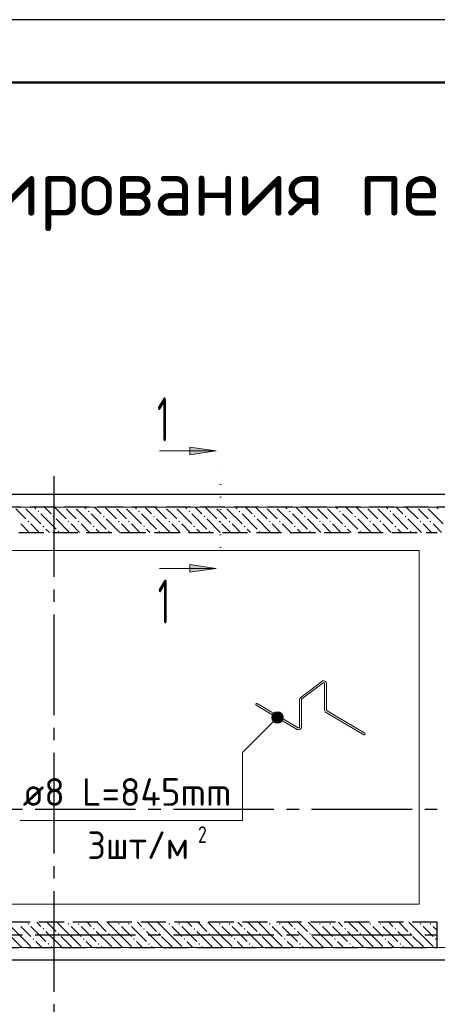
# Model space of a CAD drawing. Header units: millimetres. Extents: x 0 to 50400, y 0 to 35640.
# Tile 10 of 12: x 25950 to 29937, y 26244 to 35640. Entities that reach past the tile are written whole.
import ezdxf

# ---------------------------------------------------------------- set-up
doc = ezdxf.new("R2010")
doc.units = ezdxf.units.MM
for name, pattern in [('______2', [324, 240, -84]), ('______5', [1320, 960, -120, 120, -120]), ('______9', [120, 0, -120])]:
    doc.linetypes.add(name, pattern=pattern)
for name, color, linetype, lineweight in [('Standard', 7, 'Continuous', 25), ('ЖБ Перекрытие верхний уровень', 7, 'Continuous', 35), ('ЖБ Стена верхний уровень', 7, 'Continuous', 35), ('Общий01', 7, 'Continuous', 13), ('Общий02', 7, 'Continuous', 18), ('Позиционная метка номер позиции', 7, 'Continuous', 13)]:
    doc.layers.add(name, color=color, linetype=linetype, lineweight=lineweight)
doc.layers.add('Обрамление П-обр. равн.', color=7, linetype='Continuous', lineweight=25, true_color=0x5f1e0f)
doc.layers.add('Оси', color=7, linetype='______5', true_color=0x656565)
doc.styles.add('ISOCPEUR', font='txt')

msp = doc.modelspace()

# ---------------------------------------------------------------- hatches: boundary and pattern name
at = {"layer": 'ЖБ Стена верхний уровень', "linetype": 'Continuous', "lineweight": 18, "transparency": 33554687}
for points in [[(26121.4, 30947.7), (26129.2, 30955.5), (26137, 30947.7), (26129.2, 30939.9)], [(26601.4, 30947.7), (26609.2, 30955.5), (26617, 30947.7), (26609.2, 30939.9)], [(27081.4, 30947.7), (27089.2, 30955.5), (27097, 30947.7), (27089.2, 30939.9)], [(27561.4, 30947.7), (27569.2, 30955.5), (27577, 30947.7), (27569.2, 30939.9)], [(28041.4, 30947.7), (28049.2, 30955.5), (28057, 30947.7), (28049.2, 30939.9)], [(28521.4, 30947.7), (28529.2, 30955.5), (28537, 30947.7), (28529.2, 30939.9)], [(29001.4, 30947.7), (29009.2, 30955.5), (29017, 30947.7), (29009.2, 30939.9)], [(29481.4, 30947.7), (29489.2, 30955.5), (29497, 30947.7), (29489.2, 30939.9)], [(26025.4, 30851.7), (26033.2, 30859.5), (26041, 30851.7), (26033.2, 30843.9)], [(26265.4, 30899.7), (26273.2, 30907.5), (26281, 30899.7), (26273.2, 30891.9)], [(26409.4, 30851.7), (26417.2, 30859.5), (26425, 30851.7), (26417.2, 30843.9)], [(26505.4, 30851.7), (26513.2, 30859.5), (26521, 30851.7), (26513.2, 30843.9)], [(26745.4, 30899.7), (26753.2, 30907.5), (26761, 30899.7), (26753.2, 30891.9)], [(26889.4, 30851.7), (26897.2, 30859.5), (26905, 30851.7), (26897.2, 30843.9)], [(26985.4, 30851.7), (26993.2, 30859.5), (27001, 30851.7), (26993.2, 30843.9)], [(27225.4, 30899.7), (27233.2, 30907.5), (27241, 30899.7), (27233.2, 30891.9)], [(27369.4, 30851.7), (27377.2, 30859.5), (27385, 30851.7), (27377.2, 30843.9)], [(27465.4, 30851.7), (27473.2, 30859.5), (27481, 30851.7), (27473.2, 30843.9)], [(27705.4, 30899.7), (27713.2, 30907.5), (27721, 30899.7), (27713.2, 30891.9)], [(27849.4, 30851.7), (27857.2, 30859.5), (27865, 30851.7), (27857.2, 30843.9)], [(27945.4, 30851.7), (27953.2, 30859.5), (27961, 30851.7), (27953.2, 30843.9)], [(28185.4, 30899.7), (28193.2, 30907.5), (28201, 30899.7), (28193.2, 30891.9)], [(28329.4, 30851.7), (28337.2, 30859.5), (28345, 30851.7), (28337.2, 30843.9)], [(28425.4, 30851.7), (28433.2, 30859.5), (28441, 30851.7), (28433.2, 30843.9)], [(28665.4, 30899.7), (28673.2, 30907.5), (28681, 30899.7), (28673.2, 30891.9)], [(28809.4, 30851.7), (28817.2, 30859.5), (28825, 30851.7), (28817.2, 30843.9)], [(28905.4, 30851.7), (28913.2, 30859.5), (28921, 30851.7), (28913.2, 30843.9)], [(29145.4, 30899.7), (29153.2, 30907.5), (29161, 30899.7), (29153.2, 30891.9)], [(29289.4, 30851.7), (29297.2, 30859.5), (29305, 30851.7), (29297.2, 30843.9)], [(29385.4, 30851.7), (29393.2, 30859.5), (29401, 30851.7), (29393.2, 30843.9)], [(29625.4, 30899.7), (29633.2, 30907.5), (29641, 30899.7), (29633.2, 30891.9)], [(29769.4, 30851.7), (29777.2, 30859.5), (29785, 30851.7), (29777.2, 30843.9)], [(29865.4, 30851.7), (29873.2, 30859.5), (29881, 30851.7), (29873.2, 30843.9)], [(26169.4, 30803.7), (26177.2, 30811.5), (26185, 30803.7), (26177.2, 30795.9)], [(26313.4, 30755.7), (26321.2, 30763.5), (26329, 30755.7), (26321.2, 30747.9)], [(26649.4, 30803.7), (26657.2, 30811.5), (26665, 30803.7), (26657.2, 30795.9)], [(26793.4, 30755.7), (26801.2, 30763.5), (26809, 30755.7), (26801.2, 30747.9)], [(27129.4, 30803.7), (27137.2, 30811.5), (27145, 30803.7), (27137.2, 30795.9)], [(27273.4, 30755.7), (27281.2, 30763.5), (27289, 30755.7), (27281.2, 30747.9)], [(27609.4, 30803.7), (27617.2, 30811.5), (27625, 30803.7), (27617.2, 30795.9)], [(27753.4, 30755.7), (27761.2, 30763.5), (27769, 30755.7), (27761.2, 30747.9)], [(28089.4, 30803.7), (28097.2, 30811.5), (28105, 30803.7), (28097.2, 30795.9)], [(28233.4, 30755.7), (28241.2, 30763.5), (28249, 30755.7), (28241.2, 30747.9)], [(28569.4, 30803.7), (28577.2, 30811.5), (28585, 30803.7), (28577.2, 30795.9)], [(28713.4, 30755.7), (28721.2, 30763.5), (28729, 30755.7), (28721.2, 30747.9)], [(29049.4, 30803.7), (29057.2, 30811.5), (29065, 30803.7), (29057.2, 30795.9)], [(29193.4, 30755.7), (29201.2, 30763.5), (29209, 30755.7), (29201.2, 30747.9)], [(29529.4, 30803.7), (29537.2, 30811.5), (29545, 30803.7), (29537.2, 30795.9)], [(29673.4, 30755.7), (29681.2, 30763.5), (29689, 30755.7), (29681.2, 30747.9)], [(26025.4, 27011.7), (26033.2, 27019.5), (26041, 27011.7), (26033.2, 27003.9)], [(26169.4, 26963.7), (26177.2, 26971.5), (26185, 26963.7), (26177.2, 26955.9)], [(26409.4, 27011.7), (26417.2, 27019.5), (26425, 27011.7), (26417.2, 27003.9)], [(26505.4, 27011.7), (26513.2, 27019.5), (26521, 27011.7), (26513.2, 27003.9)], [(26649.4, 26963.7), (26657.2, 26971.5), (26665, 26963.7), (26657.2, 26955.9)], [(26889.4, 27011.7), (26897.2, 27019.5), (26905, 27011.7), (26897.2, 27003.9)], [(26985.4, 27011.7), (26993.2, 27019.5), (27001, 27011.7), (26993.2, 27003.9)], [(27129.4, 26963.7), (27137.2, 26971.5), (27145, 26963.7), (27137.2, 26955.9)], [(27369.4, 27011.7), (27377.2, 27019.5), (27385, 27011.7), (27377.2, 27003.9)], [(27465.4, 27011.7), (27473.2, 27019.5), (27481, 27011.7), (27473.2, 27003.9)], [(27609.4, 26963.7), (27617.2, 26971.5), (27625, 26963.7), (27617.2, 26955.9)], [(27849.4, 27011.7), (27857.2, 27019.5), (27865, 27011.7), (27857.2, 27003.9)], [(27945.4, 27011.7), (27953.2, 27019.5), (27961, 27011.7), (27953.2, 27003.9)], [(28089.4, 26963.7), (28097.2, 26971.5), (28105, 26963.7), (28097.2, 26955.9)], [(28329.4, 27011.7), (28337.2, 27019.5), (28345, 27011.7), (28337.2, 27003.9)], [(28425.4, 27011.7), (28433.2, 27019.5), (28441, 27011.7), (28433.2, 27003.9)], [(28569.4, 26963.7), (28577.2, 26971.5), (28585, 26963.7), (28577.2, 26955.9)], [(28809.4, 27011.7), (28817.2, 27019.5), (28825, 27011.7), (28817.2, 27003.9)], [(28905.4, 27011.7), (28913.2, 27019.5), (28921, 27011.7), (28913.2, 27003.9)], [(29049.4, 26963.7), (29057.2, 26971.5), (29065, 26963.7), (29057.2, 26955.9)], [(29289.4, 27011.7), (29297.2, 27019.5), (29305, 27011.7), (29297.2, 27003.9)], [(29385.4, 27011.7), (29393.2, 27019.5), (29401, 27011.7), (29393.2, 27003.9)], [(29529.4, 26963.7), (29537.2, 26971.5), (29545, 26963.7), (29537.2, 26955.9)], [(29769.4, 27011.7), (29777.2, 27019.5), (29785, 27011.7), (29777.2, 27003.9)], [(29865.4, 27011.7), (29873.2, 27019.5), (29881, 27011.7), (29873.2, 27003.9)], [(26073.4, 26867.7), (26081.2, 26875.5), (26089, 26867.7), (26081.2, 26859.9)], [(26313.4, 26915.7), (26321.2, 26923.5), (26329, 26915.7), (26321.2, 26907.9)], [(26553.4, 26867.7), (26561.2, 26875.5), (26569, 26867.7), (26561.2, 26859.9)], [(26793.4, 26915.7), (26801.2, 26923.5), (26809, 26915.7), (26801.2, 26907.9)], [(27033.4, 26867.7), (27041.2, 26875.5), (27049, 26867.7), (27041.2, 26859.9)], [(27273.4, 26915.7), (27281.2, 26923.5), (27289, 26915.7), (27281.2, 26907.9)], [(27513.4, 26867.7), (27521.2, 26875.5), (27529, 26867.7), (27521.2, 26859.9)], [(27753.4, 26915.7), (27761.2, 26923.5), (27769, 26915.7), (27761.2, 26907.9)], [(27993.4, 26867.7), (28001.2, 26875.5), (28009, 26867.7), (28001.2, 26859.9)], [(28233.4, 26915.7), (28241.2, 26923.5), (28249, 26915.7), (28241.2, 26907.9)], [(28473.4, 26867.7), (28481.2, 26875.5), (28489, 26867.7), (28481.2, 26859.9)], [(28713.4, 26915.7), (28721.2, 26923.5), (28729, 26915.7), (28721.2, 26907.9)], [(28953.4, 26867.7), (28961.2, 26875.5), (28969, 26867.7), (28961.2, 26859.9)], [(29193.4, 26915.7), (29201.2, 26923.5), (29209, 26915.7), (29201.2, 26907.9)], [(29433.4, 26867.7), (29441.2, 26875.5), (29449, 26867.7), (29441.2, 26859.9)], [(29673.4, 26915.7), (29681.2, 26923.5), (29689, 26915.7), (29681.2, 26907.9)], [(29913.4, 26867.7), (29921.2, 26875.5), (29929, 26867.7), (29921.2, 26859.9)], [(26217.4, 26819.7), (26225.2, 26827.5), (26233, 26819.7), (26225.2, 26811.9)], [(26697.4, 26819.7), (26705.2, 26827.5), (26713, 26819.7), (26705.2, 26811.9)], [(27177.4, 26819.7), (27185.2, 26827.5), (27193, 26819.7), (27185.2, 26811.9)], [(27657.4, 26819.7), (27665.2, 26827.5), (27673, 26819.7), (27665.2, 26811.9)], [(28137.4, 26819.7), (28145.2, 26827.5), (28153, 26819.7), (28145.2, 26811.9)], [(28617.4, 26819.7), (28625.2, 26827.5), (28633, 26819.7), (28625.2, 26811.9)], [(29097.4, 26819.7), (29105.2, 26827.5), (29113, 26819.7), (29105.2, 26811.9)], [(29577.4, 26819.7), (29585.2, 26827.5), (29593, 26819.7), (29585.2, 26811.9)]]:
    msp.add_hatch(color=7, dxfattribs=at).paths.add_polyline_path(points, flags=16)
at = {"layer": 'Общий01', "linetype": 'Continuous', "lineweight": 13, "transparency": 33554687}
for points in [[(27573, 31560.3), (27825, 31524.3), (27573, 31488.3)], [(27573, 30440.2), (27825, 30404.2), (27573, 30368.2)]]:
    msp.add_hatch(color=7, dxfattribs=at).paths.add_polyline_path(points, flags=16)
at = {"layer": 'Позиционная метка номер позиции', "linetype": 'Continuous', "lineweight": 13, "transparency": 33554687}
for points in [[(28449.5, 28942.6), (28373.1, 29018.9), (28359.4, 28994.5)], [(28449.5, 28942.6), (28359.4, 28994.5), (28425.1, 28928.8)], [(28425.1, 28928.8), (28359.4, 28994.5), (28359.4, 28967)], [(28425.1, 28928.8), (28359.4, 28967), (28397.6, 28928.8)], [(28397.6, 28928.8), (28359.4, 28967), (28373.1, 28942.6)], [(28463.2, 28967), (28397.6, 29032.7), (28373.1, 29018.9)], [(28463.2, 28967), (28373.1, 29018.9), (28449.5, 28942.6)], [(28463.2, 28994.5), (28425.1, 29032.7), (28397.6, 29032.7)], [(28463.2, 28994.5), (28397.6, 29032.7), (28463.2, 28967)], [(28425.1, 29032.7), (28463.2, 28994.5), (28449.5, 29018.9)]]:
    msp.add_hatch(color=7, dxfattribs=at).paths.add_polyline_path(points)

# ---------------------------------------------------------------- linework, layer by layer
at = {"layer": 'Standard', "color": 7, "linetype": 'Continuous', "lineweight": 18, "transparency": 33554687}
for p, q in [((22137.4, 30987.4), (30177.4, 30987.4)), ((28836.2, 29325.9), (28633.1, 29172.3)), ((28847.1, 29311.4), (28644, 29157.8)), ((28861.7, 29050.9), (28861.7, 29304.2)), ((28879.8, 29050.9), (28879.8, 29304.2)), ((28622.3, 28891.2), (28622.3, 29150.6)), ((28640.4, 28891.2), (28640.4, 29150.6)), ((28599.4, 28867.8), (28208.9, 29097.3)), ((28608.6, 28883.4), (28218.1, 29113)), ((29245, 28831.1), (28884.3, 29043.1)), ((29235.8, 28815.4), (28875.1, 29027.5)), ((30177.4, 26787.4), (22137.4, 26787.4))]:
    msp.add_line(p, q, dxfattribs=at)
at = {"layer": 'Standard', "color": 7, "linetype": 'Continuous', "lineweight": 25, "transparency": 33554687}
msp.add_lwpolyline([(0, 0), (50400, 0), (50400, 35640), (0, 35640), (0, 0)], close=True, dxfattribs=at)
at = {"layer": 'Standard', "color": 254, "linetype": 'Continuous', "lineweight": 25, "true_color": 0xc4c4ff, "transparency": 33554687}
for points in [[(18840, 26667.4), (34827.5, 26667.4), (34827.5, 35558)], [(22017.4, 26667.4), (30297.4, 26667.4), (30297.4, 31107.4), (22017.4, 31107.4), (22017.4, 26667.4)]]:
    msp.add_lwpolyline(points, dxfattribs=at)
at = {"layer": 'Standard', "color": 7, "linetype": 'Continuous', "lineweight": 50, "transparency": 33554687}
msp.add_lwpolyline([(2400, 35040), (49800, 35040), (49800, 600), (2400, 600), (2400, 35040)], close=True, dxfattribs=at)
at = {"layer": 'Standard', "color": 7, "linetype": 'Continuous', "lineweight": 18, "transparency": 33554687}
for centre, radius, start, end in [((28852.6, 29304.2), 27.2, 0, 127.09222), ((28852.6, 29304.2), 9.07, 0, 127.09222), ((28649.5, 29150.6), 27.2, 127.09222, 180), ((28649.5, 29150.6), 9.07, 127.09222, 180), ((28213.5, 29105.1), 9.07, 59.55296, 239.55296), ((28888.9, 29050.9), 27.2, 180, 239.55296), ((28888.9, 29050.9), 9.07, 180, 239.55296), ((28613.2, 28891.2), 27.2, 239.55296, 0), ((28613.2, 28891.2), 9.07, 239.55296, 0), ((29240.4, 28823.3), 9.07, 239.55296, 59.55296)]:
    msp.add_arc(centre, radius, start, end, dxfattribs=at)
at = {"layer": 'ЖБ Перекрытие верхний уровень', "color": 7, "linetype": 'Continuous', "lineweight": 18, "transparency": 33554687}
for p, q in [((30177.5, 30987.4), (22137.5, 30987.4)), ((22137.5, 26787.4), (30177.5, 26787.4))]:
    msp.add_line(p, q, dxfattribs=at)
at = {"layer": 'ЖБ Стена верхний уровень', "color": 251, "linetype": '______2', "lineweight": -3, "true_color": 0x656565, "transparency": 33554687}
for p, q in [((30177.5, 30987.4), (23937.2, 30987.4)), ((22377.5, 30747.4), (29937.5, 30747.4)), ((29937.4, 27027.4), (22137.5, 27027.4)), ((29937.4, 26787.4), (29937.4, 27027.4)), ((22137.5, 26787.4), (29937.4, 26787.4))]:
    msp.add_line(p, q, dxfattribs=at)
at = {"layer": 'ЖБ Стена верхний уровень', "color": 9, "linetype": 'Continuous', "lineweight": 18, "true_color": 0xc7c7c7, "transparency": 33554687}
for p, q in [((25961.2, 30923.7), (25913.2, 30971.7)), ((26009.2, 30875.7), (25961.2, 30923.7)), ((26009.2, 30971.7), (26153.2, 30827.7)), ((26089.5, 30987.4), (26105.2, 30971.7)), ((26153.2, 30923.7), (26297.2, 30779.7)), ((26185.5, 30987.4), (26249.2, 30923.7)), ((26281.5, 30987.4), (26393.2, 30875.7)), ((26441.2, 30923.7), (26393.2, 30971.7)), ((26489.2, 30875.7), (26441.2, 30923.7)), ((26489.2, 30971.7), (26633.2, 30827.7)), ((26569.5, 30987.4), (26585.2, 30971.7)), ((26633.2, 30923.7), (26777.2, 30779.7)), ((26665.5, 30987.4), (26729.2, 30923.7)), ((26761.5, 30987.4), (26873.2, 30875.7)), ((26921.2, 30923.7), (26873.2, 30971.7)), ((26969.2, 30875.7), (26921.2, 30923.7)), ((26969.2, 30971.7), (27113.2, 30827.7)), ((27049.5, 30987.4), (27065.2, 30971.7)), ((27113.2, 30923.7), (27257.2, 30779.7)), ((27145.5, 30987.4), (27209.2, 30923.7)), ((27241.5, 30987.4), (27353.2, 30875.7)), ((27401.2, 30923.7), (27353.2, 30971.7)), ((27449.2, 30875.7), (27401.2, 30923.7)), ((27449.2, 30971.7), (27593.2, 30827.7)), ((27529.5, 30987.4), (27545.2, 30971.7)), ((27593.2, 30923.7), (27737.2, 30779.7)), ((27625.5, 30987.4), (27689.2, 30923.7)), ((27721.5, 30987.4), (27833.2, 30875.7)), ((27881.2, 30923.7), (27833.2, 30971.7)), ((27929.2, 30875.7), (27881.2, 30923.7)), ((27929.2, 30971.7), (28073.2, 30827.7)), ((28009.5, 30987.4), (28025.2, 30971.7)), ((28073.2, 30923.7), (28217.2, 30779.7)), ((28105.5, 30987.4), (28169.2, 30923.7)), ((28201.5, 30987.4), (28313.2, 30875.7)), ((28361.2, 30923.7), (28313.2, 30971.7)), ((28409.2, 30875.7), (28361.2, 30923.7)), ((28409.2, 30971.7), (28553.2, 30827.7)), ((28489.5, 30987.4), (28505.2, 30971.7)), ((28553.2, 30923.7), (28697.2, 30779.7)), ((28585.5, 30987.4), (28649.2, 30923.7)), ((28681.5, 30987.4), (28793.2, 30875.7)), ((28841.2, 30923.7), (28793.2, 30971.7)), ((28889.2, 30875.7), (28841.2, 30923.7)), ((28889.2, 30971.7), (29033.2, 30827.7)), ((28969.5, 30987.4), (28985.2, 30971.7)), ((29033.2, 30923.7), (29177.2, 30779.7)), ((29065.5, 30987.4), (29129.2, 30923.7)), ((29161.5, 30987.4), (29273.2, 30875.7)), ((29321.2, 30923.7), (29273.2, 30971.7)), ((29369.2, 30875.7), (29321.2, 30923.7)), ((29369.2, 30971.7), (29513.2, 30827.7)), ((29449.5, 30987.4), (29465.2, 30971.7)), ((29513.2, 30923.7), (29657.2, 30779.7)), ((29545.5, 30987.4), (29609.2, 30923.7)), ((29641.5, 30987.4), (29753.2, 30875.7)), ((29801.2, 30923.7), (29753.2, 30971.7)), ((29849.2, 30875.7), (29801.2, 30923.7)), ((29849.2, 30971.7), (29993.2, 30827.7)), ((29929.5, 30987.4), (29945.2, 30971.7)), ((25961.2, 30827.7), (26041.5, 30747.4)), ((26057.2, 30827.7), (26137.5, 30747.4)), ((26425.5, 30747.4), (26297.2, 30875.7)), ((26441.2, 30827.7), (26521.5, 30747.4)), ((26537.2, 30827.7), (26617.5, 30747.4)), ((26905.5, 30747.4), (26777.2, 30875.7)), ((26921.2, 30827.7), (27001.5, 30747.4)), ((27017.2, 30827.7), (27097.5, 30747.4)), ((27385.5, 30747.4), (27257.2, 30875.7)), ((27401.2, 30827.7), (27481.5, 30747.4)), ((27497.2, 30827.7), (27577.5, 30747.4)), ((27865.5, 30747.4), (27737.2, 30875.7)), ((27881.2, 30827.7), (27961.5, 30747.4)), ((27977.2, 30827.7), (28057.5, 30747.4)), ((28345.5, 30747.4), (28217.2, 30875.7)), ((28361.2, 30827.7), (28441.5, 30747.4)), ((28457.2, 30827.7), (28537.5, 30747.4)), ((28825.5, 30747.4), (28697.2, 30875.7)), ((28841.2, 30827.7), (28921.5, 30747.4)), ((28937.2, 30827.7), (29017.5, 30747.4)), ((29305.5, 30747.4), (29177.2, 30875.7)), ((29321.2, 30827.7), (29401.5, 30747.4)), ((29417.2, 30827.7), (29497.5, 30747.4)), ((29785.5, 30747.4), (29657.2, 30875.7)), ((29801.2, 30827.7), (29881.5, 30747.4)), ((29897.2, 30827.7), (29977.5, 30747.4)), ((26233.5, 30747.4), (26201.2, 30779.7)), ((26713.5, 30747.4), (26681.2, 30779.7)), ((27193.5, 30747.4), (27161.2, 30779.7)), ((27673.5, 30747.4), (27641.2, 30779.7)), ((28153.5, 30747.4), (28121.2, 30779.7)), ((28633.5, 30747.4), (28601.2, 30779.7)), ((29113.5, 30747.4), (29081.2, 30779.7)), ((29593.5, 30747.4), (29561.2, 30779.7)), ((25961.2, 26891.7), (25825.5, 27027.4)), ((25961.2, 26987.7), (26057.2, 26891.7)), ((26057.2, 26987.7), (26201.2, 26843.7)), ((26113.5, 27027.4), (26153.2, 26987.7)), ((26209.5, 27027.4), (26297.2, 26939.7)), ((26441.2, 26891.7), (26305.5, 27027.4)), ((26441.2, 26987.7), (26537.2, 26891.7)), ((26537.2, 26987.7), (26681.2, 26843.7)), ((26593.5, 27027.4), (26633.2, 26987.7)), ((26689.5, 27027.4), (26777.2, 26939.7)), ((26921.2, 26891.7), (26785.5, 27027.4)), ((26921.2, 26987.7), (27017.2, 26891.7)), ((27017.2, 26987.7), (27161.2, 26843.7)), ((27073.5, 27027.4), (27113.2, 26987.7)), ((27169.5, 27027.4), (27257.2, 26939.7)), ((27401.2, 26891.7), (27265.5, 27027.4)), ((27401.2, 26987.7), (27497.2, 26891.7)), ((27497.2, 26987.7), (27641.2, 26843.7)), ((27553.5, 27027.4), (27593.2, 26987.7)), ((27649.5, 27027.4), (27737.2, 26939.7)), ((27881.2, 26891.7), (27745.5, 27027.4)), ((27881.2, 26987.7), (27977.2, 26891.7)), ((27977.2, 26987.7), (28121.2, 26843.7)), ((28033.5, 27027.4), (28073.2, 26987.7)), ((28129.5, 27027.4), (28217.2, 26939.7)), ((28361.2, 26891.7), (28225.5, 27027.4)), ((28361.2, 26987.7), (28457.2, 26891.7)), ((28457.2, 26987.7), (28601.2, 26843.7)), ((28513.5, 27027.4), (28553.2, 26987.7)), ((28609.5, 27027.4), (28697.2, 26939.7)), ((28841.2, 26891.7), (28705.5, 27027.4)), ((28841.2, 26987.7), (28937.2, 26891.7)), ((28937.2, 26987.7), (29081.2, 26843.7)), ((28993.5, 27027.4), (29033.2, 26987.7)), ((29089.5, 27027.4), (29177.2, 26939.7)), ((29321.2, 26891.7), (29185.5, 27027.4)), ((29321.2, 26987.7), (29417.2, 26891.7)), ((29417.2, 26987.7), (29561.2, 26843.7)), ((29473.5, 27027.4), (29513.2, 26987.7)), ((29569.5, 27027.4), (29657.2, 26939.7)), ((29801.2, 26891.7), (29665.5, 27027.4)), ((29801.2, 26987.7), (29897.2, 26891.7)), ((29897.2, 26987.7), (29937.4, 26947.5)), ((25865.2, 26891.7), (25961.2, 26795.7)), ((25961.2, 26891.7), (26057.2, 26795.7)), ((26345.2, 26795.7), (26201.2, 26939.7)), ((26345.2, 26891.7), (26441.2, 26795.7)), ((26441.2, 26891.7), (26537.2, 26795.7)), ((26825.2, 26795.7), (26681.2, 26939.7)), ((26825.2, 26891.7), (26921.2, 26795.7)), ((26921.2, 26891.7), (27017.2, 26795.7)), ((27305.2, 26795.7), (27161.2, 26939.7)), ((27305.2, 26891.7), (27401.2, 26795.7)), ((27401.2, 26891.7), (27497.2, 26795.7)), ((27785.2, 26795.7), (27641.2, 26939.7)), ((27785.2, 26891.7), (27881.2, 26795.7)), ((27881.2, 26891.7), (27977.2, 26795.7)), ((28265.2, 26795.7), (28121.2, 26939.7)), ((28265.2, 26891.7), (28361.2, 26795.7)), ((28361.2, 26891.7), (28457.2, 26795.7)), ((28745.2, 26795.7), (28601.2, 26939.7)), ((28745.2, 26891.7), (28841.2, 26795.7)), ((28841.2, 26891.7), (28937.2, 26795.7)), ((29225.2, 26795.7), (29081.2, 26939.7)), ((29225.2, 26891.7), (29321.2, 26795.7)), ((29321.2, 26891.7), (29417.2, 26795.7)), ((29705.2, 26795.7), (29561.2, 26939.7)), ((29705.2, 26891.7), (29801.2, 26795.7)), ((29801.2, 26891.7), (29897.2, 26795.7)), ((25961.2, 26795.7), (25969.5, 26787.4)), ((26153.2, 26795.7), (26105.2, 26843.7)), ((26161.5, 26787.4), (26153.2, 26795.7)), ((26249.2, 26795.7), (26257.5, 26787.4)), ((26345.2, 26795.7), (26353.5, 26787.4)), ((26441.2, 26795.7), (26449.5, 26787.4)), ((26633.2, 26795.7), (26585.2, 26843.7)), ((26641.5, 26787.4), (26633.2, 26795.7)), ((26729.2, 26795.7), (26737.5, 26787.4)), ((26825.2, 26795.7), (26833.5, 26787.4)), ((26921.2, 26795.7), (26929.5, 26787.4)), ((27113.2, 26795.7), (27065.2, 26843.7)), ((27121.5, 26787.4), (27113.2, 26795.7)), ((27209.2, 26795.7), (27217.5, 26787.4)), ((27305.2, 26795.7), (27313.5, 26787.4)), ((27401.2, 26795.7), (27409.5, 26787.4)), ((27593.2, 26795.7), (27545.2, 26843.7)), ((27601.5, 26787.4), (27593.2, 26795.7)), ((27689.2, 26795.7), (27697.5, 26787.4)), ((27785.2, 26795.7), (27793.5, 26787.4)), ((27881.2, 26795.7), (27889.5, 26787.4)), ((28073.2, 26795.7), (28025.2, 26843.7)), ((28081.5, 26787.4), (28073.2, 26795.7)), ((28169.2, 26795.7), (28177.5, 26787.4)), ((28265.2, 26795.7), (28273.5, 26787.4)), ((28361.2, 26795.7), (28369.5, 26787.4)), ((28553.2, 26795.7), (28505.2, 26843.7)), ((28561.5, 26787.4), (28553.2, 26795.7)), ((28649.2, 26795.7), (28657.5, 26787.4)), ((28745.2, 26795.7), (28753.5, 26787.4)), ((28841.2, 26795.7), (28849.5, 26787.4)), ((29033.2, 26795.7), (28985.2, 26843.7)), ((29041.5, 26787.4), (29033.2, 26795.7)), ((29129.2, 26795.7), (29137.5, 26787.4)), ((29225.2, 26795.7), (29233.5, 26787.4)), ((29321.2, 26795.7), (29329.5, 26787.4)), ((29513.2, 26795.7), (29465.2, 26843.7)), ((29521.5, 26787.4), (29513.2, 26795.7)), ((29609.2, 26795.7), (29617.5, 26787.4)), ((29705.2, 26795.7), (29713.5, 26787.4)), ((29801.2, 26795.7), (29809.5, 26787.4))]:
    msp.add_line(p, q, dxfattribs=at)
at = {"layer": 'Общий01', "color": 7, "linetype": 'Continuous', "lineweight": 13, "transparency": 33554687}
for p, q in [((27825, 31524.3), (27285, 31524.3)), ((27573, 31524.3), (27555, 31524.3)), ((27573, 31488.3), (27573, 31560.3)), ((27573, 31560.3), (27825, 31524.3)), ((27825, 31524.3), (27573, 31488.3)), ((27825, 31524.3), (27825, 31524.3)), ((27825, 31524.3), (27825, 31524.3)), ((27825, 31524.3), (27825, 31524.3)), ((27825, 30404.2), (27285, 30404.2)), ((27573, 30404.2), (27555, 30404.2)), ((27573, 30368.2), (27573, 30440.2)), ((27573, 30440.2), (27825, 30404.2)), ((27825, 30404.2), (27573, 30368.2)), ((27825, 30404.2), (27825, 30404.2)), ((27825, 30404.2), (27825, 30404.2)), ((27825, 30404.2), (27825, 30404.2))]:
    msp.add_line(p, q, dxfattribs=at)
at = {"layer": 'Общий01', "color": 7, "linetype": '______9', "lineweight": 13, "transparency": 33554687}
msp.add_line((27868.2, 30604), (27868.2, 31370.8), dxfattribs=at)
at = {"layer": 'Общий02', "color": 251, "linetype": 'Continuous', "lineweight": 13, "true_color": 0x494949, "transparency": 33554687}
msp.add_lwpolyline([(22197.4, 30575.4), (29765.5, 30575.4), (29765.5, 27199.4), (22549.4, 27199.4), (22549.4, 30927.4)], dxfattribs=at)
at = {"layer": 'Оси', "color": 8, "linetype": '______5', "lineweight": -3, "transparency": 33554687}
for p, q in [((26277.4, 31283.8), (26277.4, 25515.8)), ((22137.4, 28107.4), (31649.2, 28107.4)), ((22137.4, 26907.4), (31649.2, 26907.4))]:
    msp.add_line(p, q, dxfattribs=at)
at = {"layer": 'Позиционная метка номер позиции', "color": 7, "linetype": 'Continuous', "lineweight": 13, "transparency": 33554687}
for p, q in [((28373.1, 29018.9), (28373.1, 29018.9)), ((28373.1, 28942.6), (28373.1, 28942.6)), ((28449.5, 29018.9), (28449.5, 29018.9)), ((28449.5, 28942.6), (28449.5, 28942.6))]:
    msp.add_line(p, q, dxfattribs=at)
msp.add_lwpolyline([(28411.3, 28980.7), (28078, 28647.4), (28078, 27997.4), (25954.6, 27997.4)], dxfattribs=at)
msp.add_circle((28411.3, 28980.7), 54, dxfattribs=at)

# ---------------------------------------------------------------- texts
at = {"layer": 'Standard', "color": 7, "linetype": 'Continuous', "lineweight": 50, "transparency": 33554687, "insert": (22243.1, 33622.4), "char_height": 540, "width": 11168.377, "attachment_point": 7, "style": 'ISOCPEUR'}
msp.add_mtext('\\W0.99;Схема армирования перекрытия', dxfattribs=at)
at = {"layer": 'Standard', "color": 7, "linetype": 'Continuous', "lineweight": 25, "transparency": 33554687, "attachment_point": 7, "style": 'ISOCPEUR'}
for s, insert, char_height, width in [('\\W0.95;3шт/м', (26596.4, 27630.3), 264, 1181.164), ('\\W0.78;2', (27652.4, 27784.3), 158.4, 172.345)]:
    msp.add_mtext(s, dxfattribs=dict(at, insert=insert, char_height=char_height, width=width))
at = {"layer": 'Обрамление П-обр. равн.', "color": 7, "linetype": 'Continuous', "lineweight": 13, "transparency": 33554687, "insert": (25978.6, 28138.2), "char_height": 264, "width": 2292.731, "attachment_point": 7, "style": 'ISOCPEUR'}
msp.add_mtext('\\W0.98;ø8 L=845mm ', dxfattribs=at)
at = {"layer": 'Общий01', "color": 7, "linetype": 'Continuous', "lineweight": 35, "transparency": 33554687, "char_height": 420, "attachment_point": 7, "style": 'ISOCPEUR'}
for insert, width in [((27261.8, 31616.2), 326.678), ((27269.3, 29877.7), 326.655)]:
    msp.add_mtext('\\W0.56;1', dxfattribs=dict(at, insert=insert, width=width))

doc.saveas('drawing.dxf')
